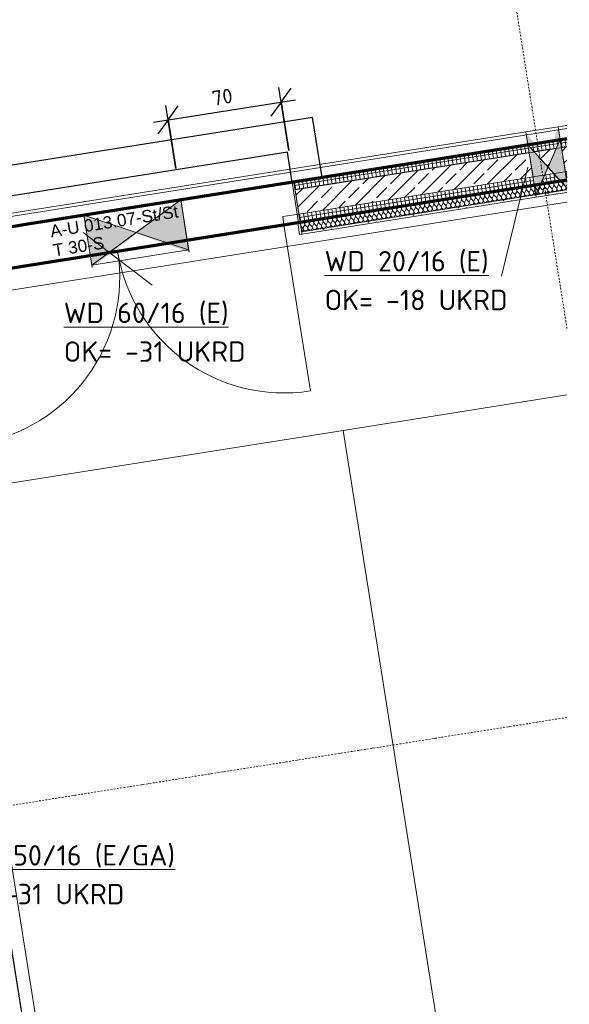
# Model space of a CAD drawing. Header units: millimetres. Extents: x 1523 to 74423, y -42059 to 10268.
# Tile 70 of 77: x 68967 to 72328, y -22629 to -16602. Entities that reach past the tile are written whole.
import ezdxf

# ---------------------------------------------------------------- set-up
doc = ezdxf.new("R2010")
doc.units = ezdxf.units.MM
for name, pattern in [('CAx_nichtHalbton', [20001.0584, 10000, -0.5292, 10000, -0.5292]), ('IMPORT-STRICHPUNKT _7_', [20, 10, -5, 0, -5]), ('IMPORT-VERDECKT _8_', [7.5, 5, -2.5]), ('Verdeckt 2x', [3.572, 2.3813, -1.1907])]:
    doc.linetypes.add(name, pattern=pattern)
for name, color, linetype, lineweight, true_color in [('50 A--Möblierung', 7, 'Continuous', 13, 0x656565), ('90 A--Achsraster _1_50_', 7, 'IMPORT-STRICHPUNKT _7_', 13, 0x656565), ('AD', 1, 'Continuous', 13, 0xff0000), ('Neubau_10 A--Wand innen _tragend_', 7, 'Continuous', 13, 0x656565), ('Neubau_10 VSI--Wärmeschutz _veritkal_', 7, 'Continuous', 13, 0x656565), ('Neubau_20 A--Gründungsbelag', 7, 'Continuous', 13, 0x656565), ('Neubau_20 A--Träger _ Deckenkonstruktion', 7, 'IMPORT-VERDECKT _8_', 13, 0x656565), ('Sockelbeschichtung Sprühnebel', 7, 'Continuous', 13, 0x656565), ('Xref_706_5_--_ÜP_-1_000_16_Übersichtsplan UG_IFC 2025_01_13_dwg', 7, 'Continuous', 13, 0x767676), ('XX', 7, 'Continuous', 18, 0x804040)]:
    doc.layers.add(name, color=color, linetype=linetype, lineweight=lineweight, true_color=true_color)
for name, color, linetype, lineweight in [('AD_Detail', 7, 'Continuous', 13), ('Ax-50_BM-Bem', 7, 'Continuous', 9), ('Ax_BM-Bem', 7, 'Continuous', 9), ('GB_HLS-OBJ', 7, 'Continuous', 18), ('M-EQPM-___-IDEN', 7, 'Continuous', 9)]:
    doc.layers.add(name, color=color, linetype=linetype, lineweight=lineweight)
doc.styles.add('Arial', font='arial.ttf', dxfattribs={"height": 75})
doc.styles.add('ISOCPEUR', font='isocpeur.ttf', dxfattribs={"height": 125})
doc.styles.add('ISOCPEUR_2', font='isocpeur.ttf', dxfattribs={"height": 90})
doc.dimstyles.new('KI_1_8_mm_Isocpeur__cm_m__Aufrundung_auf_5_mm_ELT_Gesamtbemaßung', dxfattribs={"dimscale": 304.8, "dimtxt": 89.638306, "dimasz": 0.492126, "dimexe": 0.295276, "dimexo": 0.0625, "dimgap": 0.049213, "dimtad": 1, "dimdec": 1, "dimlfac": 0.1, "dimrnd": 0.5, "dimdsep": 46, "dimtxsty": 'ISOCPEUR_2', "dimblk1": 'OBLIQUE', "dimblk2": 'OBLIQUE', "dimsah": 1, "dimcen": 0.09, "dimdle": 0.295276, "dimadec": 0, "dimazin": 0, "dimtfac": 1, "dimtdec": 4, "dimtix": 1, "dimtmove": 0, "dimatfit": 3, "dimfxl": 0.984252, "dimfxlon": 1, "dimtvp": 1, "dimtfill": 1, "dimtolj": 1, "dimtzin": 0, "dimlwd": 25, "dimlwe": 25, "dimarcsym": 2})
pattern_1 = [(95.336, (0, 0), (24.891662, 2.324905), []), (185.336, (0, 0), (-2.324905, 24.891662), [])]

# ---------------------------------------------------------------- blocks, each defined once
blk = doc.blocks.new('SuD_WD_RB Allgemein - SuD_WD_RB Allgemein-38442410-SuD_-1UG gesamt Plot  - Blatt 1')
at = {"layer": 'AD', "lineweight": 18}
blk.add_hatch(color=256, dxfattribs=at).paths.add_polyline_path([(0, -300), (-155, 0), (-310, -300), (-175.6, -300)])
at = {"layer": 'AD_Detail', "lineweight": 18, "true_color": 0xff0000}
blk.add_hatch(color=1, dxfattribs=at).paths.add_polyline_path([(0, 300), (-310, 300), (-155, 0), (-116.1, 75.3)])
at = {"layer": 'AD', "color": 7}
for p, q in [((-310, -300), (0, 300)), ((-310, 300), (0, -300)), ((-310, -300), (-310, 300)), ((-310, 300), (0, 300)), ((0, 300), (0, -300)), ((0, -300), (-310, -300))]:
    blk.add_line(p, q, dxfattribs=at)
at = {"layer": 'AD_Detail'}
for p, q in [((0, 300), (-310, 300)), ((-310, 300), (-155, 0)), ((-155, 0), (0, 300)), ((-155, 0), (-310, -300)), ((0, -300), (-155, 0)), ((-310, -300), (0, -300))]:
    blk.add_line(p, q, dxfattribs=at)
blk = doc.blocks.new('SuD_WD_RB Allgemein - SuD_WD_RB Allgemein-38885875-SuD_-1UG gesamt Plot  - Blatt 1')
at = {"layer": 'AD', "lineweight": 18}
blk.add_hatch(color=256, dxfattribs=at).paths.add_polyline_path([(0, -100), (-155, 0), (-310, -100)])
at = {"layer": 'AD_Detail', "lineweight": 18, "true_color": 0xff0000}
h = blk.add_hatch(color=1, dxfattribs=at)
edge = h.paths.add_edge_path()
edge.add_line((-46.6, 100), (-310, 100))
edge.add_line((-310, 100), (-155, 0))
edge.add_line((-155, 0), (-9.2, 94.1))
at = {"layer": 'AD', "color": 7}
for p, q in [((-310, 100), (0, -100)), ((-310, -100), (-310, 100)), ((-310, 100), (-46.6, 100)), ((-310, -100), (-9.2, 94.1)), ((0, 92.6), (0, -100)), ((0, -100), (-310, -100))]:
    blk.add_line(p, q, dxfattribs=at)
at = {"layer": 'AD_Detail'}
for p, q in [((-46.6, 100), (-310, 100)), ((-310, 100), (-155, 0)), ((-155, 0), (-9.2, 94.1)), ((-155, 0), (-310, -100)), ((0, -100), (-155, 0)), ((-310, -100), (0, -100))]:
    blk.add_line(p, q, dxfattribs=at)
blk = doc.blocks.new('Xref_706_5_--_ÜP_-1_000_11_Übersichtsplan UG_IFC 2024_09_30_dwg__X382-41959955-SuD_-1UG gesamt Plot  - Blatt 1')
at = {"layer": 'Neubau_10 A--Wand innen _tragend_', "color": 9, "true_color": 0xcbcbcb}
for p, q in [((11337.2, -57594.7), (11326.2, -57603.8)), ((11338.3, -57617.5), (11326.5, -57609.5)), ((11337, -57589), (11330.2, -57584.4)), ((11338.6, -57623.2), (11327.6, -57632.3)), ((11339.6, -57646), (11327.8, -57638)), ((11339.9, -57651.8), (11328.9, -57660.9)), ((11341, -57674.6), (11329.2, -57666.6)), ((11341.2, -57680.3), (11330.2, -57689.4)), ((11342.3, -57703.1), (11330.5, -57695.1)), ((11342.6, -57708.8), (11331.6, -57717.9)), ((11343.6, -57731.7), (11331.8, -57723.6)), ((11343.9, -57737.4), (11332.9, -57746.5)), ((11345, -57760.2), (11333.1, -57752.2)), ((11345.2, -57765.9), (11334.2, -57775)), ((11346.3, -57788.8), (11334.5, -57780.7)), ((11346.6, -57794.5), (11335.5, -57803.6)), ((11347.6, -57817.3), (11335.8, -57809.3)), ((11347.9, -57823), (11336.9, -57832.1)), ((11349, -57845.8), (11337.1, -57837.8)), ((11349.2, -57851.5), (11338.2, -57860.6)), ((11350.3, -57874.4), (11338.5, -57866.3)), ((11350.5, -57880.1), (11339.5, -57889.2)), ((11351.6, -57902.9), (11339.8, -57894.9)), ((11351.9, -57908.6), (11340.9, -57917.7)), ((11352.9, -57931.5), (11341.1, -57923.4)), ((11353.2, -57937.2), (11342.2, -57946.3)), ((11354.3, -57960), (11342.5, -57952)), ((11354.5, -57965.7), (11343.5, -57974.8)), ((11355.6, -57988.5), (11343.8, -57980.5)), ((11355.9, -57994.2), (11344.9, -58003.3)), ((11356.9, -58017.1), (11345.1, -58009)), ((11357.2, -58022.8), (11346.2, -58031.9)), ((11358.3, -58045.6), (11346.4, -58037.6)), ((11358.5, -58051.3), (11347.5, -58060.4)), ((11359.6, -58074.2), (11347.8, -58066.1)), ((11359.9, -58079.9), (11348.8, -58089)), ((11360.9, -58102.7), (11349.1, -58094.7)), ((11361.2, -58108.4), (11350.2, -58117.5)), ((11362.3, -58131.2), (11350.4, -58123.2)), ((11362.5, -58136.9), (11351.5, -58146)), ((11363.6, -58159.8), (11351.8, -58151.7)), ((11363.8, -58165.5), (11352.8, -58174.6)), ((11364.9, -58188.3), (11353.1, -58180.3)), ((11365.2, -58194), (11354.2, -58203.1)), ((11366.2, -58216.9), (11354.4, -58208.8)), ((11366.5, -58222.6), (11355.5, -58231.7)), ((11367.6, -58245.4), (11355.8, -58237.4)), ((11367.8, -58251.1), (11356.8, -58260.2)), ((11368.9, -58273.9), (11357.1, -58265.9)), ((11369.2, -58279.6), (11358.2, -58288.7)), ((11370.2, -58302.5), (11358.4, -58294.5)), ((11370.5, -58308.2), (11359.5, -58317.3)), ((11371.6, -58331), (11359.7, -58323)), ((11371.8, -58336.7), (11360.8, -58345.8)), ((11372.9, -58359.6), (11361.1, -58351.5)), ((11373.2, -58365.3), (11362.1, -58374.4)), ((11374.2, -58388.1), (11362.4, -58380.1)), ((11374.5, -58393.8), (11363.5, -58402.9)), ((11375.6, -58416.6), (11363.7, -58408.6)), ((11375.8, -58422.4), (11364.8, -58431.4)), ((11376.9, -58445.2), (11365.1, -58437.2)), ((11377.1, -58450.9), (11366.1, -58460)), ((11378.2, -58473.7), (11366.4, -58465.7)), ((11378.5, -58479.4), (11367.5, -58488.5)), ((11379.5, -58502.3), (11367.7, -58494.2)), ((11379.8, -58508), (11368.8, -58517.1)), ((11380.9, -58530.8), (11369.1, -58522.8)), ((11381.1, -58536.5), (11370.1, -58545.6)), ((11382.2, -58559.3), (11370.4, -58551.3)), ((11382.5, -58565.1), (11371.5, -58574.1)), ((11383.5, -58587.9), (11371.7, -58579.9)), ((11383.8, -58593.6), (11372.8, -58602.7)), ((11384.9, -58616.4), (11373, -58608.4)), ((11385.1, -58622.1), (11374.1, -58631.2)), ((11386.2, -58645), (11374.4, -58636.9)), ((11386.5, -58650.7), (11375.4, -58659.8)), ((11387.5, -58673.5), (11375.7, -58665.5)), ((11387.8, -58679.2), (11376.8, -58688.3)), ((11388.9, -58702), (11377, -58694)), ((11389.1, -58707.8), (11378.1, -58716.8)), ((11390.2, -58730.6), (11378.4, -58722.6)), ((11390.4, -58736.3), (11379.4, -58745.4)), ((11391.5, -58759.1), (11379.7, -58751.1)), ((11391.8, -58764.8), (11380.8, -58773.9)), ((11392.8, -58787.7), (11381, -58779.6)), ((11393.1, -58793.4), (11382.1, -58802.5)), ((11394.2, -58816.2), (11382.4, -58808.2)), ((11394.4, -58821.9), (11383.4, -58831)), ((11395.5, -58844.7), (11383.7, -58836.7)), ((11395.8, -58850.5), (11384.8, -58859.6)), ((11396.8, -58873.3), (11385, -58865.3)), ((11397.1, -58879), (11386.1, -58888.1)), ((11398.2, -58901.8), (11386.3, -58893.8)), ((11398.4, -58907.5), (11387.4, -58916.6)), ((11399.5, -58930.4), (11387.7, -58922.3)), ((11399.8, -58936.1), (11388.7, -58945.2)), ((11400.8, -58958.9), (11389, -58950.9)), ((11401.1, -58964.6), (11390.1, -58973.7)), ((11402.2, -58987.5), (11390.3, -58979.4)), ((11402.4, -58993.2), (11391.4, -59002.3)), ((11403.5, -59016), (11391.7, -59008)), ((11403.7, -59021.7), (11392.7, -59030.8)), ((11404.8, -59044.5), (11393, -59036.5)), ((11405.1, -59050.2), (11394.1, -59059.3)), ((11406.1, -59073.1), (11394.3, -59065)), ((11406.4, -59078.8), (11395.4, -59087.9)), ((11407.5, -59101.6), (11395.7, -59093.6)), ((11407.7, -59107.3), (11396.7, -59116.4)), ((11408.8, -59130.2), (11397, -59122.1)), ((11409.1, -59135.9), (11398.1, -59145)), ((11410.1, -59158.7), (11398.3, -59150.7)), ((11410.4, -59164.4), (11399.4, -59173.5)), ((11411.5, -59187.2), (11399.6, -59179.2)), ((11411.7, -59192.9), (11400.7, -59202)), ((11412.8, -59215.8), (11401, -59207.7)), ((11413.1, -59221.5), (11402.4, -59230.3))]:
    blk.add_line(p, q, dxfattribs=at)
for centre, start, end in [((11317.1, -57592.8), 130.54086, 182.66814), ((11317.1, -57592.8), 182.66814, 309.53804), ((11318.5, -57621.3), 55.79824, 182.66814), ((11345, -57577.2), 235.79824, 310.70465), ((11346.3, -57605.7), 235.79824, 129.53804), ((11347.7, -57634.2), 235.79824, 129.53804), ((11318.5, -57621.3), 182.66814, 309.53804), ((11319.8, -57649.8), 55.79824, 182.66814), ((11319.8, -57649.8), 182.66814, 309.53804), ((11321.1, -57678.4), 55.79824, 182.66814), ((11321.1, -57678.4), 182.66814, 309.53804), ((11349, -57662.8), 235.79824, 129.53804), ((11350.3, -57691.3), 235.79824, 129.53804), ((11322.5, -57706.9), 55.79824, 182.66814), ((11322.5, -57706.9), 182.66814, 309.53804), ((11323.8, -57735.5), 55.79824, 182.66814), ((11323.8, -57735.5), 182.66814, 309.53804), ((11351.7, -57719.9), 235.79824, 129.53804), ((11353, -57748.4), 235.79824, 129.53804), ((11325.1, -57764), 55.79824, 182.66814), ((11325.1, -57764), 182.66814, 309.53804), ((11326.4, -57792.5), 55.79824, 182.66814), ((11326.4, -57792.5), 182.66814, 309.53804), ((11354.3, -57776.9), 235.79824, 129.53804), ((11355.7, -57805.5), 235.79824, 129.53804), ((11327.8, -57821.1), 55.79824, 182.66814), ((11327.8, -57821.1), 182.66814, 309.53804), ((11329.1, -57849.6), 55.79824, 182.66814), ((11329.1, -57849.6), 182.66814, 309.53804), ((11357, -57834), 235.79824, 129.53804), ((11358.3, -57862.6), 235.79824, 129.53804), ((11330.4, -57878.2), 55.79824, 182.66814), ((11330.4, -57878.2), 182.66814, 309.53804), ((11331.8, -57906.7), 55.79824, 182.66814), ((11331.8, -57906.7), 182.66814, 309.53804), ((11333.1, -57935.2), 55.79824, 182.66814), ((11359.6, -57891.1), 235.79824, 129.53804), ((11361, -57919.6), 235.79824, 129.53804), ((11333.1, -57935.2), 182.66814, 309.53804), ((11334.4, -57963.8), 55.79824, 182.66814), ((11334.4, -57963.8), 182.66814, 309.53804), ((11335.8, -57992.3), 55.79824, 182.66814), ((11362.3, -57948.2), 235.79824, 129.53804), ((11363.6, -57976.7), 235.79824, 129.53804), ((11335.8, -57992.3), 182.66814, 309.53804), ((11337.1, -58020.9), 55.79824, 182.66814), ((11337.1, -58020.9), 182.66814, 309.53804), ((11338.4, -58049.4), 55.79824, 182.66814), ((11365, -58005.3), 235.79824, 129.53804), ((11366.3, -58033.8), 235.79824, 129.53804), ((11338.4, -58049.4), 182.66814, 309.53804), ((11339.7, -58077.9), 55.79824, 182.66814), ((11339.7, -58077.9), 182.66814, 309.53804), ((11341.1, -58106.5), 55.79824, 182.66814), ((11367.6, -58062.3), 235.79824, 129.53804), ((11369, -58090.9), 235.79824, 129.53804), ((11341.1, -58106.5), 182.66814, 309.53804), ((11342.4, -58135), 55.79824, 182.66814), ((11342.4, -58135), 182.66814, 309.53804), ((11343.7, -58163.6), 55.79824, 182.66814), ((11370.3, -58119.4), 235.79824, 129.53804), ((11371.6, -58148), 235.79824, 129.53804), ((11372.9, -58176.5), 235.79824, 129.53804), ((11343.7, -58163.6), 182.66814, 309.53804), ((11345.1, -58192.1), 55.79824, 182.66814), ((11345.1, -58192.1), 182.66814, 309.53804), ((11346.4, -58220.6), 55.79824, 182.66814), ((11346.4, -58220.6), 182.66814, 309.53804), ((11374.3, -58205), 235.79824, 129.53804), ((11375.6, -58233.6), 235.79824, 129.53804), ((11347.7, -58249.2), 55.79824, 182.66814), ((11347.7, -58249.2), 182.66814, 309.53804), ((11349.1, -58277.7), 55.79824, 182.66814), ((11349.1, -58277.7), 182.66814, 309.53804), ((11376.9, -58262.1), 235.79824, 129.53804), ((11378.3, -58290.7), 235.79824, 129.53804), ((11350.4, -58306.3), 55.79824, 182.66814), ((11350.4, -58306.3), 182.66814, 309.53804), ((11351.7, -58334.8), 55.79824, 182.66814), ((11351.7, -58334.8), 182.66814, 309.53804), ((11379.6, -58319.2), 235.79824, 129.53804), ((11380.9, -58347.7), 235.79824, 129.53804), ((11353, -58363.3), 55.79824, 182.66814), ((11353, -58363.3), 182.66814, 309.53804), ((11354.4, -58391.9), 55.79824, 182.66814), ((11354.4, -58391.9), 182.66814, 309.53804), ((11382.3, -58376.3), 235.79824, 129.53804), ((11383.6, -58404.8), 235.79824, 129.53804), ((11355.7, -58420.4), 55.79824, 182.66814), ((11355.7, -58420.4), 182.66814, 309.53804), ((11357, -58449), 55.79824, 182.66814), ((11357, -58449), 182.66814, 309.53804), ((11358.4, -58477.5), 55.79824, 182.66814), ((11384.9, -58433.4), 235.79824, 129.53804), ((11386.2, -58461.9), 235.79824, 129.53804), ((11358.4, -58477.5), 182.66814, 309.53804), ((11359.7, -58506), 55.79824, 182.66814), ((11359.7, -58506), 182.66814, 309.53804), ((11361, -58534.6), 55.79824, 182.66814), ((11387.6, -58490.4), 235.79824, 129.53804), ((11388.9, -58519), 235.79824, 129.53804), ((11361, -58534.6), 182.66814, 309.53804), ((11362.4, -58563.1), 55.79824, 182.66814), ((11362.4, -58563.1), 182.66814, 309.53804), ((11363.7, -58591.7), 55.79824, 182.66814), ((11390.2, -58547.5), 235.79824, 129.53804), ((11391.6, -58576.1), 235.79824, 129.53804), ((11363.7, -58591.7), 182.66814, 309.53804), ((11365, -58620.2), 55.79824, 182.66814), ((11365, -58620.2), 182.66814, 309.53804), ((11366.3, -58648.8), 55.79824, 182.66814), ((11392.9, -58604.6), 235.79824, 129.53804), ((11394.2, -58633.2), 235.79824, 129.53804), ((11366.3, -58648.8), 182.66814, 309.53804), ((11367.7, -58677.3), 55.79824, 182.66814), ((11367.7, -58677.3), 182.66814, 309.53804), ((11369, -58705.8), 55.79824, 182.66814), ((11395.6, -58661.7), 235.79824, 129.53804), ((11396.9, -58690.2), 235.79824, 129.53804), ((11398.2, -58718.8), 235.79824, 129.53804), ((11369, -58705.8), 182.66814, 309.53804), ((11370.3, -58734.4), 55.79824, 182.66814), ((11370.3, -58734.4), 182.66814, 309.53804), ((11371.7, -58762.9), 55.79824, 182.66814), ((11371.7, -58762.9), 182.66814, 309.53804), ((11399.5, -58747.3), 235.79824, 129.53804), ((11400.9, -58775.9), 235.79824, 129.53804), ((11373, -58791.5), 55.79824, 182.66814), ((11373, -58791.5), 182.66814, 309.53804), ((11374.3, -58820), 55.79824, 182.66814), ((11374.3, -58820), 182.66814, 309.53804), ((11402.2, -58804.4), 235.79824, 129.53804), ((11403.5, -58832.9), 235.79824, 129.53804), ((11375.7, -58848.5), 55.79824, 182.66814), ((11375.7, -58848.5), 182.66814, 309.53804), ((11377, -58877.1), 55.79824, 182.66814), ((11377, -58877.1), 182.66814, 309.53804), ((11404.9, -58861.5), 235.79824, 129.53804), ((11406.2, -58890), 235.79824, 129.53804), ((11378.3, -58905.6), 55.79824, 182.66814), ((11378.3, -58905.6), 182.66814, 309.53804), ((11379.6, -58934.2), 55.79824, 182.66814), ((11379.6, -58934.2), 182.66814, 309.53804), ((11407.5, -58918.6), 235.79824, 129.53804), ((11408.9, -58947.1), 235.79824, 129.53804), ((11381, -58962.7), 55.79824, 182.66814), ((11381, -58962.7), 182.66814, 309.53804), ((11382.3, -58991.2), 55.79824, 182.66814), ((11382.3, -58991.2), 182.66814, 309.53804), ((11383.6, -59019.8), 55.79824, 182.66814), ((11410.2, -58975.6), 235.79824, 129.53804), ((11411.5, -59004.2), 235.79824, 129.53804), ((11383.6, -59019.8), 182.66814, 309.53804), ((11385, -59048.3), 55.79824, 182.66814), ((11385, -59048.3), 182.66814, 309.53804), ((11386.3, -59076.9), 55.79824, 182.66814), ((11412.8, -59032.7), 235.79824, 129.53804), ((11414.2, -59061.3), 235.79824, 129.53804), ((11386.3, -59076.9), 182.66814, 309.53804), ((11387.6, -59105.4), 55.79824, 182.66814), ((11387.6, -59105.4), 182.66814, 309.53804), ((11389, -59133.9), 55.79824, 182.66814), ((11415.5, -59089.8), 235.79824, 129.53804), ((11416.8, -59118.3), 235.79824, 129.53804), ((11389, -59133.9), 182.66814, 309.53804), ((11390.3, -59162.5), 55.79824, 182.66814), ((11390.3, -59162.5), 182.66814, 309.53804), ((11391.6, -59191), 55.79824, 182.66814), ((11418.2, -59146.9), 235.79824, 129.53804), ((11419.5, -59175.4), 235.79824, 129.53804), ((11391.6, -59191), 182.66814, 309.53804), ((11392.9, -59219.6), 55.79824, 182.66814), ((11392.9, -59219.6), 182.66814, 234.13645), ((11420.8, -59204), 235.79824, 129.53804), ((11422.2, -59232.5), 15.24427, 129.53804)]:
    blk.add_arc(centre, 14.3, start, end, dxfattribs=at)
blk = doc.blocks.new('Xref_706_5_--_ÜP_-1_000_11_Übersichtsplan UG_IFC 2024_09_30_dwg_Tür Ol 2-Fl 27_8-41959945-SuD_-1UG gesamt Plot  - Blatt 1')
at = {"layer": 'Neubau_10 A--Wand innen _tragend_', "color": 9, "true_color": 0xcbcbcb}
for p, q in [((-1030, 0), (-1030, 1030)), ((1030, 0), (1030, 1030))]:
    blk.add_line(p, q, dxfattribs=at)
at = {"layer": 'Neubau_10 A--Wand innen _tragend_', "color": 9, "true_color": 0xcbcbcb, "flags": 128}
for points in [[(-1130, 75), (-1115, 75), (-1115, 0)], [(1130, 75), (1115, 75), (1115, 0)], [(-1130, -50), (-1030, -50), (-1030, 0), (-1130, 0), (-1130, -50), (-1130, 0), (-1130, -50), (-1130, -200), (-1130, -250)], [(1130, -50), (1030, -50), (1030, 0), (1130, 0), (1130, -50), (1130, 0), (1130, -50), (1130, -200), (1130, -250)]]:
    blk.add_lwpolyline(points, dxfattribs=at)
at = {"layer": 'Neubau_10 A--Wand innen _tragend_', "color": 9, "true_color": 0xcbcbcb}
for centre, start, end in [((-1030, 0), 360, 90), ((1030, 0), 90, 180)]:
    blk.add_arc(centre, 1030, start, end, dxfattribs=at)
blk = doc.blocks.new('Xref_706_5_--_ÜP_-1_000_11_Übersichtsplan UG_IFC 2024_09_30_dwg_Standard-Rastermarker_7-V4-SuD_-1UG gesamt Plot  - Blatt 1')
at = {"layer": '90 A--Achsraster _1_50_', "color": 9, "true_color": 0xcbcbcb}
blk.add_line((0, 0), (53642.7, 0), dxfattribs=at)
blk = doc.blocks.new('Xref_706_5_--_ÜP_-1_000_11_Übersichtsplan UG_IFC 2024_09_30_dwg_Standard-Rastermarker_12-V8-SuD_-1UG gesamt Plot  - Blatt 1')
at = {"layer": '90 A--Achsraster _1_50_', "color": 9, "true_color": 0xcbcbcb}
blk.add_line((15580.8, 0), (28500, 0), dxfattribs=at)
blk = doc.blocks.new('Xref_706_5_--_ÜP_-1_000_11_Übersichtsplan UG_IFC 2024_09_30_dwg_Standard-Rastermarker_7-V10-SuD_-1UG gesamt Plot  - Blatt 1')
at = {"layer": '90 A--Achsraster _1_50_', "color": 9, "true_color": 0xcbcbcb}
blk.add_line((10504.4, 0), (53088.4, 0), dxfattribs=at)
blk = doc.blocks.new('Xref_706_5_--_ÜP_-1_000_16_Übersichtsplan UG_IFC 2025_01_13_dwg-35469238-SuD_-1UG gesamt Plot  - Blatt 1')
at = {"layer": 'Neubau_10 A--Wand innen _tragend_', "true_color": 0xededed}
h = blk.add_hatch(color=7, dxfattribs=at)
edge = h.paths.add_edge_path()
edge.add_line((14029.6, -56996.5), (13980.6, -56993.7))
edge.add_line((13980.6, -56993.7), (13982.6, -56993.5))
h.paths.add_polyline_path([(14029.7, -56996.5), (14029.7, -56996.5), (14020.4, -56995.9), (13983.2, -57025.1), (14029.7, -56996.5)])
h.paths.add_polyline_path([(13724, -57057.3), (13720.4, -57018), (13640.7, -57025.4), (13718, -57055)])
at = {"layer": 'Neubau_10 A--Wand innen _tragend_', "true_color": 0xcbcbcb}
h = blk.add_hatch(dxfattribs=at)
h.set_pattern_fill('FP_11', color=9, style=0, pattern_type=2)
h.set_pattern_definition(pattern_1)
h.paths.add_polyline_path([(13923.6, -58656.2), (13788.7, -57212.5), (13739, -57217.1), (13785.7, -57180.4), (13773.1, -57045.5), (13720.4, -57018), (13770.1, -57013.3), (13767, -56979.7), (13716.7, -56976.5), (13716.5, -56976.5), (13873.8, -58660.8)])
h = blk.add_hatch(dxfattribs=at)
h.set_pattern_fill('FP_5', color=9, style=0, pattern_type=2)
h.set_pattern_definition([(131.336, (0, 0), (90.10192, 79.25683), []), (131.336, (-45.05, -39.63), (90.10192, 79.25683), [90, -30])])
h.paths.add_polyline_path([(14072.9, -58642.2), (13938.1, -57198.5), (13788.7, -57212.5), (13923.6, -58656.2)])
h.paths.add_polyline_path([(13931.5, -57127.9), (13926.1, -57070.1), (13884, -57103.1), (13919, -57121.3)])
h.paths.add_polyline_path([(13919.5, -56999.4), (13918.6, -56989.4), (13875.6, -56986.6), (13767, -56979.7), (13770.1, -57013.3), (13918.6, -56999.5)])
h.paths.add_polyline_path([(13884, -57103.1), (13773.1, -57045.5), (13785.7, -57180.4), (13878, -57107.9)])
h = blk.add_hatch(dxfattribs=at)
h.set_pattern_fill('FP_11', color=9, style=0, pattern_type=2)
h.set_pattern_definition(pattern_1)
h.paths.add_polyline_path([(14122.7, -58637.6), (14121.8, -58628.1), (13987.9, -57193.9), (13938.1, -57198.5), (14072.9, -58642.2)])
h.paths.add_polyline_path([(13984.3, -57155.3), (13972.9, -57033.3), (13926.1, -57070.1), (13931.9, -57128.1), (13970.7, -57148.3)])
h.paths.add_polyline_path([(13969.3, -56994.7), (13969.1, -56992.6), (13918.6, -56989.4), (13919.8, -56999.4), (13941.4, -56997.3)])
h = blk.add_hatch(dxfattribs=at)
h.set_pattern_fill('FP_12', color=9, style=0, pattern_type=2)
h.set_pattern_definition([(86.336, (0, 0), (-86.42598, 5.53439), [0, -50]), (86.336, (-41.615, 27.72), (-86.42598, 5.53439), [0, -50])])
h.paths.add_polyline_path([(14197.4, -58630.6), (14044.9, -56997.5), (14029.7, -56996.8), (14182.5, -58632)])
h.paths.add_polyline_path([(14044.9, -56997.5), (14044.9, -56997.5), (14042.1, -56997.3), (14039.9, -56997.2)])
at = {"layer": 'Neubau_10 A--Wand innen _tragend_', "true_color": 0xededed}
h = blk.add_hatch(color=7, dxfattribs=at)
h.paths.add_polyline_path([(14047.6, -57188.3), (14046.9, -57180.9), (13996, -57161.4), (14033.1, -57180.8)])
h.paths.add_polyline_path([(13739, -57217.1), (13735.3, -57177.8), (13659.3, -57224.6), (13730, -57218)])
for points in [[(14262.5, -59327.6), (14247.6, -59329), (14124.1, -59634.7), (14128.6, -59641.4), (14261.5, -59329.9)], [(14318.3, -59925), (14128.6, -59641.4), (14125.4, -59648.8), (14303.4, -59926.4)]]:
    blk.add_hatch(color=7, dxfattribs=at).paths.add_polyline_path(points)
at = {"layer": '50 A--Möblierung', "color": 9, "true_color": 0xcbcbcb, "flags": 128}
blk.add_lwpolyline([(15282.6, -57076.7), (15411.5, -58457), (20887.7, -57945.4)], dxfattribs=at)
blk.add_lwpolyline([(21134.1, -60584), (20887.7, -57945.4), (15411.5, -58457), (15658, -61095.5)], close=True, dxfattribs=at)
at = {"layer": 'Neubau_10 A--Wand innen _tragend_', "color": 9, "true_color": 0xcbcbcb}
for p, q in [((13923.6, -58656.2), (13767, -56979.7)), ((14072.9, -58642.2), (13918.6, -56989.4)), ((14262.5, -59327.6), (13938.9, -59357.8)), ((13994.7, -59955.2), (14318.3, -59925))]:
    blk.add_line(p, q, dxfattribs=at)
at = {"layer": 'Neubau_10 A--Wand innen _tragend_', "color": 9, "true_color": 0xcbcbcb, "flags": 128}
for points in [[(13640.7, -57025.4), (13720.4, -57018), (13739, -57217.1), (13659.3, -57224.6)], [(13982.6, -56993.5), (13969.3, -56994.7), (13919.5, -56999.4), (13770.1, -57013.3), (13720.4, -57018), (13716.5, -56976.5)], [(14044.9, -56997.5), (14062.5, -57186.9), (14047.6, -57188.3), (13987.9, -57193.9), (13938.1, -57198.5), (13788.7, -57212.5), (13739, -57217.1), (13873.8, -58660.8), (14182.5, -58632), (14029.7, -56996.5)], [(13969.1, -56992.6), (14122.7, -58637.6), (14124.1, -58652.5), (14198.8, -58645.6), (14197.4, -58630.6), (14062.5, -57186.9)]]:
    blk.add_lwpolyline(points, dxfattribs=at)
at = {"layer": 'Neubau_10 VSI--Wärmeschutz _veritkal_', "color": 9, "true_color": 0xcbcbcb, "flags": 128}
for points in [[(13635.6, -56971.3), (13640.7, -57025.4), (13659.3, -57224.6), (14467.5, -65877), (14547.1, -65869.5), (13739, -57217.1), (13720.4, -57018), (13716.5, -56976.5)], [(26871.6, -57818.8), (27056.6, -59799.8), (16981.5, -60740.8), (15487.9, -60880.4), (14342.2, -60987.4), (14349.6, -61067), (27143.7, -59872), (26952.5, -57824)]]:
    blk.add_lwpolyline(points, dxfattribs=at)
at = {"layer": 'Neubau_20 A--Gründungsbelag', "color": 9, "true_color": 0xcbcbcb, "flags": 128}
for points in [[(10539.6, -70813.6), (14970.3, -70399.7), (14084, -60911.1), (14332.9, -60887.8), (14122.7, -58637.6), (13873.8, -58660.8), (13716.5, -56976.5)], [(13969.1, -56992.6), (15254.1, -70749.9), (15005.2, -70773.1), (15122.3, -72027.7), (15371.3, -72004.4), (16703.5, -86267.3), (16454.6, -86290.6), (16641.5, -88291.9), (16890.4, -88268.6), (16916.5, -88547.4), (22193.5, -88054.5), (22437.6, -90668.1), (22188.7, -90691.4), (22375.7, -92692.7), (22624.6, -92669.4), (23571.2, -102803.9)]]:
    blk.add_lwpolyline(points, dxfattribs=at)
at = {"layer": 'Neubau_20 A--Träger _ Deckenkonstruktion', "color": 9, "true_color": 0xcbcbcb, "flags": 128}
blk.add_lwpolyline([(27144, -59872), (14100.7, -61090.3), (14156.5, -61687.7), (27199.8, -60469.4)], close=True, dxfattribs=at)
at = {"layer": 'Sockelbeschichtung Sprühnebel', "color": 9, "true_color": 0xcbcbcb, "flags": 128}
for points in [[(22552.8, -95234.7), (21913.7, -88392), (16636.6, -88884.9), (13655.8, -56972.6)], [(14105.5, -57001.4), (15333.6, -70149.9), (15413.3, -70142.4), (17110.5, -88313.3), (22387.6, -87820.4), (23085.7, -95294.5), (22931.4, -95308.9), (23637.6, -102869.5), (23263.1, -102839), (23043.5, -100488.1)]]:
    blk.add_lwpolyline(points, dxfattribs=at)
for name, p, rotation in [('Xref_706_5_--_ÜP_-1_000_11_Übersichtsplan UG_IFC 2024_09_30_dwg_Standard-Rastermarker_12-V8-SuD_-1UG gesamt Plot  - Blatt 1', (30389, -55601.7), 185.3362835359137), ('Xref_706_5_--_ÜP_-1_000_11_Übersichtsplan UG_IFC 2024_09_30_dwg_Standard-Rastermarker_7-V4-SuD_-1UG gesamt Plot  - Blatt 1', (18705.3, -110386.7), 95.33628353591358), ('Xref_706_5_--_ÜP_-1_000_11_Übersichtsplan UG_IFC 2024_09_30_dwg__X382-41959955-SuD_-1UG gesamt Plot  - Blatt 1', (0, 0), 2.668141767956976), ('Xref_706_5_--_ÜP_-1_000_11_Übersichtsplan UG_IFC 2024_09_30_dwg_Standard-Rastermarker_7-V10-SuD_-1UG gesamt Plot  - Blatt 1', (22190.1, -110061.2), 95.33628353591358)]:
    blk.add_blockref(name, p, dxfattribs=dict(rotation=rotation))
at = {"extrusion": (0, 0, -1), "zscale": -0.9999999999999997, "rotation": 84.66371646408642}
blk.add_blockref('Xref_706_5_--_ÜP_-1_000_11_Übersichtsplan UG_IFC 2024_09_30_dwg_Tür Ol 2-Fl 27_8-41959945-SuD_-1UG gesamt Plot  - Blatt 1', (-14227.8, -59762.7), dxfattribs=at)
at = {"layer": 'Neubau_10 A--Wand innen _tragend_', "char_height": 75, "attachment_point": 1, "rotation": 95.33628, "line_spacing_factor": 0.941778, "style": 'Arial'}
for s, insert, width in [('A-U 013.07-St/St', (14044.3, -60170.1), 946.675), ('T 30-S', (14161.7, -60159.2), 375.548)]:
    blk.add_mtext(s, dxfattribs=dict(at, insert=insert, width=width))
blk = doc.blocks.new('DIMBLOCK17-SuD_-1UG gesamt Plot  - Blatt 1')
at = {"layer": 'Ax-50_BM-Bem', "lineweight": 25}
for p, q in [((70612.4, -17402.2), (70551.3, -17017)), ((70565.4, -17105.9), (70627.8, -17020)), ((69785.1, -17229.4), (70654.3, -17091.8)), ((70565.4, -17105.9), (70503.1, -17191.7)), ((70565.4, -17105.9), (70612.4, -17402.2)), ((69921, -17511.7), (69860, -17126.5)), ((69874, -17215.4), (69936.4, -17129.5)), ((69874, -17215.4), (69811.7, -17301.2)), ((69874, -17215.4), (69921, -17511.7))]:
    blk.add_line(p, q, dxfattribs=at)
at = {"layer": 'Ax-50_BM-Bem', "color": 0, "lineweight": 25, "insert": (70137, -17039.5), "char_height": 90, "width": 150.589, "attachment_point": 1, "rotation": 9, "line_spacing_factor": 1.149209, "style": 'ISOCPEUR_2', "bg_fill": 3, "box_fill_scale": 1.25, "bg_fill_color": 256, "bg_fill_true_color": 13158600, "bg_fill_transparency": 0}
blk.add_mtext('70', dxfattribs=at)
blk = doc.blocks.new('_Oblique')
at = {"color": 0, "linetype": 'ByBlock', "lineweight": -2}
blk.add_line((-0.5, -0.5), (0.5, 0.5), dxfattribs=at)

msp = doc.modelspace()

# ---------------------------------------------------------------- linework, layer by layer
at = {"layer": 'M-EQPM-___-IDEN'}
for p, q in [((72073.842, -17504.524), (71912.91, -18171.915)), ((69355.645, -17903.426), (69776.847, -18226.85))]:
    msp.add_line(p, q, dxfattribs=at)
at = {"layer": 'XX', "color": 94, "lineweight": 25, "true_color": 0x00a400}
for p, q in [((70757.702, -17201.076), (67409.438, -17731.389)), ((70815.582, -17566.521), (70757.702, -17201.076)), ((70603.92, -17412.739), (67621.101, -17885.171)), ((70632.86, -17595.461), (70603.92, -17412.739)), ((67650.041, -18067.894), (70815.582, -17566.521))]:
    msp.add_line(p, q, dxfattribs=at)
at = {"layer": 'XX', "color": 9, "linetype": 'Verdeckt 2x', "true_color": 0xc0c0c0}
for p, q in [((58997.875, -19438.262), (72313.612, -17329.257)), ((43273.221, -22180.149), (72313.612, -17580.603)), ((70643.502, -17598.838), (70693.561, -17914.898))]:
    msp.add_line(p, q, dxfattribs=at)
at = {"layer": 'XX', "color": 7, "linetype": 'CAx_nichtHalbton', "lineweight": 70, "true_color": 0xffffff}
for p, q in [((59150.966, -19414.015), (72313.612, -17329.257)), ((41164.763, -22515.866), (72313.612, -17582.373))]:
    msp.add_line(p, q, dxfattribs=at)
at = {"layer": 'XX', "color": 1, "true_color": 0xff0000}
for p, q in [((70632.86, -17595.461), (67650.041, -18067.894)), ((70632.86, -17595.461), (70671.969, -17842.384)), ((70671.969, -17842.384), (67689.15, -18314.816))]:
    msp.add_line(p, q, dxfattribs=at)

# ---------------------------------------------------------------- block references
at = {"layer": 'GB_HLS-OBJ', "rotation": 279.0000000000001}
for name, p in [('SuD_WD_RB Allgemein - SuD_WD_RB Allgemein-38885875-SuD_-1UG gesamt Plot  - Blatt 1', (72222.133, -17657.616)), ('SuD_WD_RB Allgemein - SuD_WD_RB Allgemein-38442410-SuD_-1UG gesamt Plot  - Blatt 1', (69703.527, -18056.519))]:
    msp.add_blockref(name, p, dxfattribs=at)
at = {"layer": 'Xref_706_5_--_ÜP_-1_000_16_Übersichtsplan UG_IFC 2025_01_13_dwg', "color": 9, "true_color": 0xcbcbcb, "rotation": 273.663716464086}
msp.add_blockref('Xref_706_5_--_ÜP_-1_000_16_Übersichtsplan UG_IFC 2025_01_13_dwg-35469238-SuD_-1UG gesamt Plot  - Blatt 1', (128297.139, 0), dxfattribs=at)

# ---------------------------------------------------------------- texts
at = {"layer": 'M-EQPM-___-IDEN', "color": 1, "true_color": 0xff0000, "char_height": 125, "attachment_point": 1, "style": 'ISOCPEUR'}
for s, insert, width in [('\\LWD 20/16 (E)', (70831.41, -18017.553), 1210.54812), ('OK= -18 UKRD', (70831.41, -18254.817), 1306.75062), ('\\LWD 60/16 (E)', (69236.097, -18333.566), 1210.54812), ('OK= -31 UKRD', (69236.097, -18570.83), 1306.75062), ('\\LWD 1,50/16 (E/GA)', (68494.265, -21654.418), 1703.58594), ('OK= -31 UKRD', (68494.265, -21891.681), 1306.75062)]:
    msp.add_mtext(s, dxfattribs=dict(at, insert=insert, width=width))

# ---------------------------------------------------------------- next in the draw order: dimensions: what is measured, and where the dimension line sits
at = {"layer": 'Ax_BM-Bem', "lineweight": 25}
dim = msp.add_linear_dim(base=(70565.421, -17105.854), p1=(69920.97, -17511.664), p2=(70612.352, -17402.16), angle=9, dimstyle='KI_1_8_mm_Isocpeur__cm_m__Aufrundung_auf_5_mm_ELT_Gesamtbemaßung', override={"dimpost": '<>', "dimfxl": 700}, dxfattribs=at)
dim.commit()
dim.dimension.update_dxf_attribs({"geometry": 'DIMBLOCK17-SuD_-1UG gesamt Plot  - Blatt 1', "text_midpoint": (70210.344, -17101.344)})

doc.saveas('drawing.dxf')
